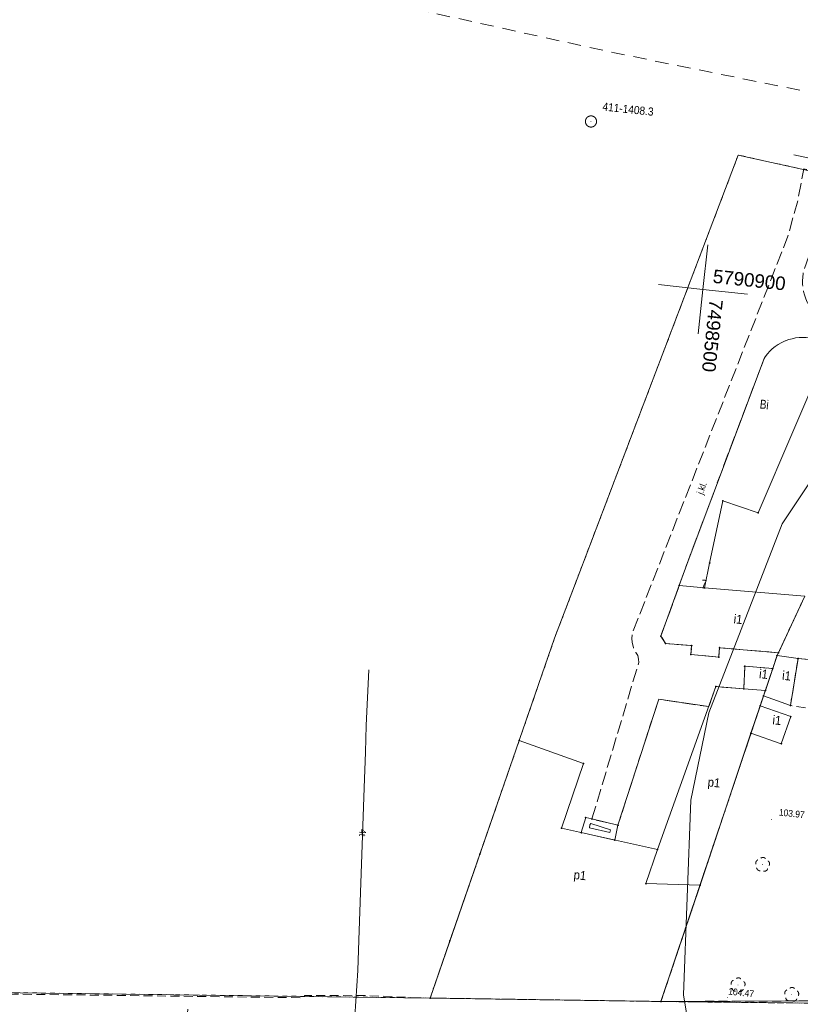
# Model space of a CAD drawing. Header units: millimetres. Extents: x -165388 to 921073, y -295343 to 494042.
# Tile 28 of 117: x 61838 to 149163, y 103976 to 214068. Entities that reach past the tile are written whole.
import ezdxf
from ezdxf.xclip import XClip

# ---------------------------------------------------------------- set-up
doc = ezdxf.new("R2010")
doc.units = ezdxf.units.MM
doc.header["$MEASUREMENT"] = 0
doc.header["$XCLIPFRAME"] = 0
for name, pattern in [('0.5_0.5', [1000, 500, -500]), ('1.5_0.5', [2000, 1500, -500]), ('1.5_1.0', [2500, 1500, -1000]), ('mz1.0_0.5', [1500, 1000, -500])]:
    doc.linetypes.add(name, pattern=pattern)
for name, color, linetype, lineweight in [('20231207_mdcp_Kolska_2-4_6_0_Nr_pióra__1', 7, 'Continuous', 13), ('bg-woz-oz.6640.12006.2023.pge-1_rzut_5_121-Punkt osnowy szczegółowej-Atr103_Nr_pióra__7', 7, 'Continuous', 18), ('bg-woz-oz.6640.12006.2023.pge-1_rzut_5_121-Punkt osnowy szczegółowej_Nr_pióra__7', 7, 'Continuous', 18), ('bg-woz-oz.6640.12006.2023.pge-1_rzut_5_211-numer działki ewidencyjnej_Nr_pióra__7', 7, 'Continuous', 18), ('bg-woz-oz.6640.12006.2023.pge-1_rzut_5_216-obręb ewidencyjny_Nr_pióra__7', 7, 'Continuous', 18), ('bg-woz-oz.6640.12006.2023.pge-1_rzut_5_219-działka ewidencyjna_Nr_pióra__7', 7, 'Continuous', 18), ('bg-woz-oz.6640.12006.2023.pge-1_rzut_5_312-budynek ewidencyjny_Nr_pióra__7', 7, 'Continuous', 18), ('bg-woz-oz.6640.12006.2023.pge-1_rzut_5_312-oznaczenie budynku ewidencyjnego-Atr117_Nr_pióra__7', 7, 'Continuous', 18), ('bg-woz-oz.6640.12006.2023.pge-1_rzut_5_354-Taras weranda_Nr_pióra__7', 7, 'Continuous', 18), ('bg-woz-oz.6640.12006.2023.pge-1_rzut_5__PKIG-01 RAMKA_Nr_pióra__7', 7, 'Continuous', 18), ('bg-woz-oz.6640.12006.2023.pge-1_rzut_5_chodnik (powierzchnia)_Nr_pióra__7', 7, 'Continuous', 18), ('bg-woz-oz.6640.12006.2023.pge-1_rzut_5_jezdnia (powierzchnia)-Atr17_Nr_pióra__7', 7, 'Continuous', 18), ('bg-woz-oz.6640.12006.2023.pge-1_rzut_5_jezdnia (powierzchnia)_Nr_pióra__7', 7, 'Continuous', 18), ('bg-woz-oz.6640.12006.2023.pge-1_rzut_5_krawężnik (linia)_Nr_pióra__7', 7, 'Continuous', 18), ('bg-woz-oz.6640.12006.2023.pge-1_rzut_5_ogrodzenie trwałe (linia)_Nr_pióra__7', 7, 'Continuous', 18), ('bg-woz-oz.6640.12006.2023.pge-1_rzut_5_przewód telekomunikacyjny (linia)-Atr1_Nr_pióra__30', 252, 'Continuous', 18), ('bg-woz-oz.6640.12006.2023.pge-1_rzut_5_przewód telekomunikacyjny (linia)_Nr_pióra__30', 252, 'Continuous', 18), ('bg-woz-oz.6640.12006.2023.pge-1_rzut_5_punkt wysokościowy sztuczny-Atr2_Nr_pióra__7', 7, 'Continuous', 18)]:
    doc.layers.add(name, color=color, linetype=linetype, lineweight=lineweight)
for name, color, linetype, lineweight, true_color in [('bg-woz-oz.6640.12006.2023.pge-1_rzut_5_0_Nr_pióra__5', 7, 'Continuous', 18, 0x1d1d1d), ('bg-woz-oz.6640.12006.2023.pge-1_rzut_5_210-oznaczenie konturu użytku gruntowego_Nr_pióra__3', 7, 'Continuous', 18, 0x959595), ('bg-woz-oz.6640.12006.2023.pge-1_rzut_5_218-kontur użytku gruntowego_Nr_pióra__3', 7, 'Continuous', 18, 0x959595), ('bg-woz-oz.6640.12006.2023.pge-1_rzut_5_drzewo liściaste (punkt)_Nr_pióra__94', 7, 'Continuous', 18, 0x4b4b4b), ('bg-woz-oz.6640.12006.2023.pge-1_rzut_5_przewód elektroenergetyczny (linia)_Nr_pióra__1', 7, 'Continuous', 18, 0x4c4c4c), ('bg-woz-oz.6640.12006.2023.pge-1_rzut_5_Zakres_Nr_pióra__3', 7, 'Continuous', 18, 0x959595)]:
    doc.layers.add(name, color=color, linetype=linetype, lineweight=lineweight, true_color=true_color)
for name, color, linetype in [('bg-woz-oz.6640.12006.2023.pge-1_rzut_5_121-Punkt osnowy szczegółowej', 7, 'Continuous'), ('bg-woz-oz.6640.12006.2023.pge-1_rzut_5_203-punkt graniczny', 7, 'Continuous'), ('bg-woz-oz.6640.12006.2023.pge-1_rzut_5_drzewo liściaste (punkt)', 7, 'Continuous'), ('bg-woz-oz.6640.12006.2023.pge-1_rzut_5_punkt wysokościowy sztuczny', 7, 'Continuous'), ('INW_GEO', 7, 'Continuous'), ('ZD_INNE', 7, 'Continuous')]:
    doc.layers.add(name, color=color, linetype=linetype)
doc.styles.add('GENERATED_STYLE_1', font='txt')
doc.linetypes.add('902-500', pattern='A,0,[1,A.01.1_PROJEKT_ZAGOSPODAROWANIA_DZIAŁKI1.Shx,S=59.52380952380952,R=0,X=0,Y=0],-7500,0', length=7500)
picture_1 = doc.add_image_def('image1.tif', size_in_pixel=(4961, 3508))

# ---------------------------------------------------------------- blocks, each defined once
blk = doc.blocks.new('Rysunek_2_5', base_point=(-8071116841.925635, -4961354754.727498))
at = {"layer": 'bg-woz-oz.6640.12006.2023.pge-1_rzut_5_121-Punkt osnowy szczegółowej', "linetype": 'Continuous', "lineweight": 0, "true_color": 0x000000}
blk.add_hatch(color=18, dxfattribs=at).paths.add_polyline_path([(125791.054061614, 202683.8905559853, 0.9999999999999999), (125701.5633536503, 202693.451570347, 0.9999999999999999)])
at = {"layer": 'bg-woz-oz.6640.12006.2023.pge-1_rzut_5_203-punkt graniczny', "linetype": 'Continuous', "lineweight": 0, "true_color": 0x000000}
for points in [[(142264.6949375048, 198922.5535150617, 0.9999999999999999), (142175.2042286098, 198932.1145294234, 0.9999999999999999)], [(124544.875042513, 152331.3420815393, 0.9999999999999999), (124455.384333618, 152340.903095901, 0.9999999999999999)], [(121720.4325608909, 144909.3932360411, 0.9999999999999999), (121630.9418519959, 144918.9542504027, 0.9999999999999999)], [(146603.609232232, 142954.906408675, 0.9999999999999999), (146514.1185233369, 142964.4674230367, 0.9999999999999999)], [(107796.9595016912, 104670.8309110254, 0.9999999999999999), (107707.4687918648, 104680.3919253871, 0.9999999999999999)], [(133622.1265047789, 104285.1507049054, 0.9999999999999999), (133532.6357958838, 104294.7117192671, 0.9999999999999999)]]:
    blk.add_hatch(color=18, dxfattribs=at).paths.add_polyline_path(points)
at = {"layer": 'bg-woz-oz.6640.12006.2023.pge-1_rzut_5_drzewo liściaste (punkt)', "linetype": 'Continuous', "lineweight": 0, "true_color": 0x4b4b4b}
for points in [[(144987.7940323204, 119594.3677537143, 0.9999999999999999), (144888.3599117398, 119604.9911025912, 0.9999999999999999)], [(142241.8762594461, 106129.8835230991, 0.9999999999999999), (142142.4421388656, 106140.5068729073, 0.9999999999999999)], [(148241.7904222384, 105056.4171597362, 0.9999999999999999), (148142.3563016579, 105067.040508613, 0.9999999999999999)]]:
    blk.add_hatch(color=251, dxfattribs=at).paths.add_polyline_path(points)
at = {"layer": 'bg-woz-oz.6640.12006.2023.pge-1_rzut_5_punkt wysokościowy sztuczny', "linetype": 'Continuous', "lineweight": 0, "true_color": 0x000000}
for points in [[(145982.0101037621, 124617.1716917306, 0.9999999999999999), (145892.5193948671, 124626.7327070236, 0.9999999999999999)], [(141071.1450185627, 104726.3118783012, 0.9999999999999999), (140981.6543096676, 104735.8728926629, 0.9999999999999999)]]:
    blk.add_hatch(color=18, dxfattribs=at).paths.add_polyline_path(points)
at = {"layer": 'bg-woz-oz.6640.12006.2023.pge-1_rzut_5_0_Nr_pióra__5', "linetype": 'Continuous'}
for centre in [(140503.6309519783, 160270.9160521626), (144452.8648676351, 158923.7518170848), (139016.747652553, 153319.5364726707), (135619.4563573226, 150796.1633624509), (138457.5781496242, 150533.1715531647), (133568.2637430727, 145152.1303309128), (134072.0629328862, 144313.8664243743), (136916.5157685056, 143074.6779562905), (137003.9247730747, 144081.0872493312), (140126.836114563, 143848.0105344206), (146714.3042106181, 143285.0149078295), (140035.1777700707, 142801.8275918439), (146558.8638782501, 142959.6869163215), (148908.0162039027, 142638.3096501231), (142942.7756229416, 141777.1448493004), (146072.4433716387, 141513.1755638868), (139723.3185535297, 139506.3088424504), (142844.1052241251, 139253.3453032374), (145257.8473007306, 139065.8641327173), (145053.8371000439, 138474.1886826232), (144683.0832790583, 137357.2546634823), (148065.5008116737, 137388.1031954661), (148092.8658721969, 136138.1227346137), (143640.3408432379, 134280.6188035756), (117706.5181359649, 133461.0214754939), (147035.5482874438, 133113.328604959), (124915.3211293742, 130900.7169231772), (125154.0027661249, 124851.1275919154), (125851.4863476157, 124696.1545143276), (122442.3826159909, 123662.4660901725), (128764.3110165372, 124002.7913767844), (124663.035380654, 123173.7930914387), (128395.8515813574, 122342.5390934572), (133180.9271937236, 121288.2377235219), (113302.0054930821, 120757.0390915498), (131898.3527086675, 117472.8999016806), (137943.0976212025, 117289.7088900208), (109963.6915130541, 111066.8450901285), (107752.2141477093, 104675.6114186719), (133577.381150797, 104289.9312116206)]:
    blk.add_circle(centre, 45, dxfattribs=at)
at = {"layer": 'bg-woz-oz.6640.12006.2023.pge-1_rzut_5_121-Punkt osnowy szczegółowej_Nr_pióra__7', "linetype": 'Continuous'}
blk.add_circle((125746.3087076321, 202688.6710627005), 625, dxfattribs=at)
at = {"layer": 'bg-woz-oz.6640.12006.2023.pge-1_rzut_5_216-obręb ewidencyjny_Nr_pióra__7', "linetype": '1.5_1.0', "flags": 128}
blk.add_lwpolyline([(-165387.8878252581, 18031.94059059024), (-76197.38563615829, 25428.77905536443), (-70556.2409972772, 25892.12251454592), (-65858.74732490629, 17334.66651290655), (-32575.62591973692, -48795.33144179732), (-33434.92813501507, -58438.61406203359), (-34506.61248154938, -70352.18164883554), (-34884.88857913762, -73610.43381784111), (-34847.41146117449, -77777.99851074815), (-34351.29349306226, -149758.0225933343), (-33863.54637797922, -221063.339385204), (49110.58203876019, -210759.6646426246), (56097.97361306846, -261046.5223584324), (58810.17918419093, -280655.6131327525), (68525.01957118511, -283292.5765886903), (99614.28502108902, -291733.0607995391), (106152.5870971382, -295297.8196907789), (148135.3605072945, -233498.0847649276), (178386.0999243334, -164973.9629924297), (213466.6769439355, -61032.51256980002), (241423.674095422, 5413.522001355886), (261484.4032842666, 53112.3180501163), (312040.7621143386, 173321.7793321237), (283312.7159988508, 179106.3939575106), (128376.4298250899, 210362.689755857), (-61136.87913212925, 251960.7453299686), (-75011.46761514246, 249832.6488938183), (-79204.82803229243, 244658.8467704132), (-83859.66502968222, 238930.9333190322), (-91094.01775896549, 216683.5707640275), (-93826.92435290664, 221320.1343137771), (-108163.2622340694, 179476.3484410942), (-111617.6671888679, 170864.5898280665), (-131164.3164902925, 116493.4237450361), (-141165.8304715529, 87642.65914447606), (-161180.6289767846, 30113.35495300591)], close=True, dxfattribs=at)
at = {"layer": 'bg-woz-oz.6640.12006.2023.pge-1_rzut_5_218-kontur użytku gruntowego_Nr_pióra__3', "linetype": '0.5_0.5', "flags": 128}
for points in [[(142219.949583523, 198927.3340227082), (124500.1296875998, 152336.1225891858)], [(166430.4995937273, 193595.189223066), (142219.949583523, 198927.3340227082)], [(124500.1296875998, 152336.1225891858), (121675.6872069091, 144914.1737427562)], [(149662.6564087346, 149607.5792070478), (146558.8638782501, 142959.6869163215)], [(146558.8638782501, 142959.6869163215), (149662.6564087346, 149607.5792070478)], [(121675.6872069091, 144914.1737427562), (107752.2141477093, 104675.6114186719)], [(146558.8638782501, 142959.6869163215), (133577.381150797, 104289.9312116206)], [(133577.381150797, 104289.9312116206), (146558.8638782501, 142959.6869163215)], [(107752.2141477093, 104675.6114186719), (-18399.47831537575, 106296.3177179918)], [(107752.2141477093, 104675.6114186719), (133577.381150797, 104289.9312116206)], [(133577.381150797, 104289.9312116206), (107752.2141477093, 104675.6114186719)], [(133577.381150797, 104289.9312116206), (158328.6596462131, 104018.983178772)], [(158328.6596462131, 104018.983178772), (133577.381150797, 104289.9312116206)]]:
    blk.add_lwpolyline(points, dxfattribs=at)
at = {"layer": 'bg-woz-oz.6640.12006.2023.pge-1_rzut_5_219-działka ewidencyjna_Nr_pióra__7', "linetype": 'Continuous', "flags": 128}
for points in [[(124500.1296875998, 152336.1225891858), (142219.949583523, 198927.3340227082)], [(142219.949583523, 198927.3340227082), (166430.4995937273, 193595.189223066)], [(121675.6872069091, 144914.1737427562), (124500.1296875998, 152336.1225891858)], [(146558.8638782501, 142959.6869163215), (149662.6564087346, 149607.5792070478)], [(107752.2141477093, 104675.6114186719), (121675.6872069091, 144914.1737427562)], [(133577.381150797, 104289.9312116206), (146558.8638782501, 142959.6869163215)], [(107752.2141477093, 104675.6114186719), (-18399.47831537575, 106296.3177179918)], [(133577.381150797, 104289.9312116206), (107752.2141477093, 104675.6114186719)], [(133577.381150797, 104289.9312116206), (158328.6596462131, 104018.983178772)]]:
    blk.add_lwpolyline(points, dxfattribs=at)
at = {"layer": 'bg-woz-oz.6640.12006.2023.pge-1_rzut_5_312-budynek ewidencyjny_Nr_pióra__7', "linetype": 'Continuous', "flags": 128}
for points in [[(144452.8648676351, 158923.7518170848), (152428.000189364, 177561.9952054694)], [(139016.747652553, 153319.5364726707), (140503.6309519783, 160270.9160521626)], [(140503.6309519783, 160270.9160521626), (144452.8648676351, 158923.7518170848)], [(138457.5781496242, 150533.1715531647), (139016.747652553, 153319.5364726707)], [(133568.2637430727, 145152.1303309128), (135619.4563573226, 150796.1633624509)], [(135619.4563573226, 150796.1633624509), (138457.5781496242, 150533.1715531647)], [(138457.5781496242, 150533.1715531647), (149662.6564087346, 149607.5792070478)], [(149662.6564087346, 149607.5792070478), (138457.5781496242, 150533.1715531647)], [(149662.6564087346, 149607.5792070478), (146714.3042106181, 143285.0149078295)], [(146714.3042106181, 143285.0149078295), (149662.6564087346, 149607.5792070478)], [(134072.0629328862, 144313.8664243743), (133568.2637430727, 145152.1303309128)], [(137003.9247730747, 144081.0872493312), (134072.0629328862, 144313.8664243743)], [(136916.5157685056, 143074.6779562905), (137003.9247730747, 144081.0872493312)], [(140126.836114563, 143848.0105344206), (140035.1777700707, 142801.8275918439)], [(146714.3042106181, 143285.0149078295), (140126.836114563, 143848.0105344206)], [(146558.8638782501, 142959.6869163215), (146714.3042106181, 143285.0149078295)], [(140035.1777700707, 142801.8275918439), (136916.5157685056, 143074.6779562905)], [(146072.4433716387, 141513.1755638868), (146558.8638782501, 142959.6869163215)], [(146558.8638782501, 142959.6869163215), (148908.0162039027, 142638.3096501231)], [(148908.0162039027, 142638.3096501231), (146558.8638782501, 142959.6869163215)], [(148908.0162039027, 142638.3096501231), (148065.5008116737, 137388.1031954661)], [(162133.4342537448, 141325.900635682), (148908.0162039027, 142638.3096501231)], [(142844.1052241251, 139253.3453032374), (142942.7756229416, 141777.1448493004)], [(142942.7756229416, 141777.1448493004), (146072.4433716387, 141513.1755638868)], [(146072.4433716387, 141513.1755638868), (145257.8473007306, 139065.8641327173)], [(145257.8473007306, 139065.8641327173), (146072.4433716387, 141513.1755638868)], [(133180.9271937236, 121288.2377235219), (139723.3185535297, 139506.3088424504)], [(139723.3185535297, 139506.3088424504), (142844.1052241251, 139253.3453032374)], [(142844.1052241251, 139253.3453032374), (145257.8473007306, 139065.8641327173)], [(145257.8473007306, 139065.8641327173), (142844.1052241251, 139253.3453032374)], [(145257.8473007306, 139065.8641327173), (145053.8371000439, 138474.1886826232)], [(145053.8371000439, 138474.1886826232), (145257.8473007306, 139065.8641327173)], [(145053.8371000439, 138474.1886826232), (144683.0832790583, 137357.2546634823)], [(148065.5008116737, 137388.1031954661), (145053.8371000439, 138474.1886826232)], [(144683.0832790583, 137357.2546634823), (143640.3408432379, 134280.6188035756)], [(143640.3408432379, 134280.6188035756), (144683.0832790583, 137357.2546634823)], [(144683.0832790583, 137357.2546634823), (148092.8658721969, 136138.1227346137)], [(148092.8658721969, 136138.1227346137), (147035.5482874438, 133113.328604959)], [(113302.0054930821, 120757.0390915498), (117706.5181359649, 133461.0214754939)], [(117706.5181359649, 133461.0214754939), (124915.3211293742, 130900.7169231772)], [(143640.3408432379, 134280.6188035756), (137943.0976212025, 117289.7088900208)], [(147035.5482874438, 133113.328604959), (143640.3408432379, 134280.6188035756)], [(124915.3211293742, 130900.7169231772), (122442.3826159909, 123662.4660901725)], [(122442.3826159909, 123662.4660901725), (133180.9271937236, 121288.2377235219)], [(133180.9271937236, 121288.2377235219), (131898.3527086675, 117472.8999016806)], [(131898.3527086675, 117472.8999016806), (133180.9271937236, 121288.2377235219)], [(109963.6915130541, 111066.8450901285), (113302.0054930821, 120757.0390915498)], [(131898.3527086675, 117472.8999016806), (137943.0976212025, 117289.7088900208)], [(137943.0976212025, 117289.7088900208), (131898.3527086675, 117472.8999016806)], [(137943.0976212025, 117289.7088900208), (133577.381150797, 104289.9312116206)], [(107752.2141477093, 104675.6114186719), (109963.6915130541, 111066.8450901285)], [(133577.381150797, 104289.9312116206), (107752.2141477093, 104675.6114186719)]]:
    blk.add_lwpolyline(points, dxfattribs=at)
at = {"layer": 'bg-woz-oz.6640.12006.2023.pge-1_rzut_5_354-Taras weranda_Nr_pióra__7', "linetype": 'Continuous', "flags": 128}
for points in [[(124663.035380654, 123173.7930914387), (125154.0027661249, 124851.1275919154), (125851.4863476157, 124696.1545143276), (128764.3110165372, 124002.7913767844), (128395.8515813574, 122342.5390934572)], [(125585.5051884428, 123718.6471149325), (125631.1878086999, 124043.046798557), (125739.5781138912, 124208.7849956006), (127929.0313059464, 123479.933315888), (127858.874685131, 123186.3006940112)]]:
    blk.add_lwpolyline(points, close=True, dxfattribs=at)
at = {"layer": 'bg-woz-oz.6640.12006.2023.pge-1_rzut_5__PKIG-01 RAMKA_Nr_pióra__7', "linetype": 'Continuous'}
for q in [(138803.6178974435, 188883.4265256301), (133300.744369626, 184442.8879385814), (137741.2829566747, 178940.0144116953), (143244.1564835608, 183380.552998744)]:
    blk.add_line((138272.4504265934, 183911.7204686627), q, dxfattribs=at)
at = {"layer": 'bg-woz-oz.6640.12006.2023.pge-1_rzut_5_chodnik (powierzchnia)_Nr_pióra__7', "linetype": 'mz1.0_0.5', "flags": 128}
for points in [[(148908.0162039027, 142638.3096501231), (148065.5008116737, 137388.1031954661), (154245.0763303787, 136396.0112584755), (154958.9224448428, 142042.1270662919)], [(89493.34249831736, 95774.94817879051), (90096.7884901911, 95398.71296752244), (90205.9565614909, 101974.3256643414), (95168.99422276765, 101926.8159847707), (98495.7879409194, 101531.1601310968), (150689.0578148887, 100852.6471480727), (150701.8498722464, 104361.1420337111), (133577.381150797, 104289.9312116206), (107752.2141477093, 104675.6114186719), (106609.1041509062, 104707.2268929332), (100170.8720941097, 104972.6849505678), (99100.9353864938, 104936.1412711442), (93703.95699422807, 104969.6708805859), (93605.67006561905, 104708.6350983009), (69572.05951493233, 105013.5348848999), (25584.73952673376, 105499.2099106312), (22599.97361991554, 105707.4705250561), (10444.15177404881, 105829.516584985), (-9177.175723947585, 106015.0084206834), (-17474.35859125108, 106106.9675246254), (-21123.20843990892, 106406.2914038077), (-39548.1394790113, 106494.1332833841), (-39576.52712892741, 101710.0770408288), (-37109.1580837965, 102683.4680186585), (-22488.51722665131, 102569.6220258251), (-22503.73256765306, 96496.87400832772), (-22362.40012850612, 96501.88814196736), (-21870.32851576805, 96871.70637957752), (-21819.16457507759, 101492.4186896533), (-19335.52107494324, 101488.5506732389), (-19345.84903065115, 96873.53243585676), (-18949.76996071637, 96438.9966269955), (-17790.34254234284, 96465.97929019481), (-17384.57463495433, 96875.18877722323), (-17380.6206882, 101430.5465426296), (-9901.984619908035, 101395.8686674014), (-9895.612756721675, 96748.89552406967), (-9462.267105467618, 96380.77659346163), (-9231.443956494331, 96376.22971460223), (-9225.109693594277, 102459.9834792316), (-1310.025827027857, 102368.6194559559), (6786.164127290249, 102278.0202273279), (10144.44549567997, 102271.2197806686), (10088.39417248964, 96192.77768954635), (10280.50600830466, 96202.42356322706), (10752.69079674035, 96574.3664689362), (10759.87471267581, 102195.4116020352), (23258.02191067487, 102077.019803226), (23244.08158659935, 96486.86724063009), (23620.27383316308, 96054.45610079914), (23861.04039475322, 96048.84688649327), (23897.20489364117, 102129.4136475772), (25123.04919026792, 102119.1297294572), (25097.89043758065, 96047.444046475), (25298.88334963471, 96046.08417209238), (25738.73083479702, 96491.88030231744), (25780.37672583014, 102058.9590361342), (41876.50951836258, 101918.214163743), (45792.30190254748, 101952.419416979), (45707.48267695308, 95887.10774295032), (45950.37390757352, 95901.38535294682), (46355.0794813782, 96300.65142922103), (46427.61794198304, 101874.4865683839), (66431.0444407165, 101688.3996538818), (66641.81104954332, 102249.1825316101), (69560.84001343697, 102178.6849545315), (89562.52423953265, 101882.1581704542)]]:
    blk.add_lwpolyline(points, close=True, dxfattribs=at)
at = {"layer": 'bg-woz-oz.6640.12006.2023.pge-1_rzut_5_drzewo liściaste (punkt)_Nr_pióra__94', "linetype": 'Continuous'}
for centre, start, end in [((144573.4002655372, 119763.3464653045), 115.2097619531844, 196.4497618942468), ((144980.5703694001, 119997.4159132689), 43.1737619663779, 124.6297618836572), ((145329.0995853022, 119682.6090104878), 331.3537619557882, 52.59376189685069), ((144669.9871346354, 119302.4777462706), 187.1227619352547, 268.7727619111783), ((145137.3275052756, 119252.5480045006), 259.0307619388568, 340.6807619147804), ((142234.6525965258, 106532.9316826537), 43.1737619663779, 124.6297618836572), ((141827.482492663, 106298.8622365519), 115.2097619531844, 196.4497618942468), ((141924.0693626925, 105837.993517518), 187.1227619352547, 268.7727619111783), ((142583.1818124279, 106218.1247808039), 331.3537619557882, 52.59376189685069), ((148234.5667593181, 105459.4653192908), 43.1737619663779, 124.6297618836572), ((142391.4097324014, 105788.0637748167), 259.0307619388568, 340.6807619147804), ((147827.3966554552, 105225.3958713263), 115.2097619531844, 196.4497618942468), ((147923.9835254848, 104764.5271522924), 187.1227619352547, 268.7727619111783), ((148583.0959761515, 105144.6584165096), 331.3537619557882, 52.59376189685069), ((148391.3238951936, 104714.5974105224), 259.0307619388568, 340.6807619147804)]:
    blk.add_arc(centre, 400, start, end, dxfattribs=at)
at = {"layer": 'bg-woz-oz.6640.12006.2023.pge-1_rzut_5_jezdnia (powierzchnia)_Nr_pióra__7', "linetype": '1.5_0.5', "flags": 128}
blk.add_lwpolyline([(148634.0787829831, 178480.2328450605), (149031.4328698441, 178528.2924911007), (149434.4810293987, 178535.516154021), (149835.4045189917, 178522.8529926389), (150232.0786686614, 178470.4161835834), (150626.6281483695, 178398.0925492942), (151006.9848755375, 178287.0576009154), (151384.15459916, 178146.1924174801), (151748.1939056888, 177976.5593325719), (152100.1651296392, 177788.1017578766), (152428.000189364, 177561.9952054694), (160189.4697798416, 174620.8237046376), (161367.9354414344, 177461.7071384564), (150830.3418830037, 181152.0353071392), (150562.8472324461, 181472.2643066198), (150326.2451533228, 181799.2497133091), (150121.5979801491, 182142.934939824), (149927.95655597, 182495.501242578), (149776.2134475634, 182863.7050306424), (149631.9066863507, 183301.5127032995), (149532.0053091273, 183684.2916402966), (149464.0588378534, 184083.7703980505), (149425.9426034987, 184480.0621494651), (149408.7755279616, 184884.1726444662), (149430.3197674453, 185274.0903869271), (149482.7565774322, 185670.7645365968), (149565.0236234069, 186064.2516799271), (151851.7989469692, 192407.2130247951), (152898.4512910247, 196650.0327084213), (149549.1788228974, 197400.081996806), (148909.9518014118, 193958.5142116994), (147778.7380265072, 189865.5256470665), (130405.8762928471, 145580.5058851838), (130354.1194209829, 145284.3281924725), (130331.512846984, 144884.4670373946), (130358.6233342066, 144479.2942088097), (130387.0936958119, 144275.1142922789), (130485.9327366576, 143882.3919417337), (130627.7324324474, 143515.2504891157), (130777.6484098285, 143318.2093771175), (130971.2898349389, 142965.6430734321), (131071.1912121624, 142582.8641355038), (131091.5452921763, 142208.5838783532), (125851.4863476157, 124696.1545143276), (128764.3110165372, 124002.7913767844), (133327.4939628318, 138097.7891199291), (138920.0257686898, 137258.9279888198), (139723.3185535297, 139506.3088424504), (142844.1052241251, 139253.3453032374), (142942.7756229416, 141777.1448493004), (146072.4433716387, 141513.1755638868), (146558.8638782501, 142959.6869163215), (146714.3042106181, 143285.0149078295), (140126.836114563, 143848.0105344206), (140035.1777700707, 142801.8275918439), (136916.5157685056, 143074.6779562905), (137003.9247730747, 144081.0872493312), (134072.0629328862, 144313.8664243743), (133568.2637430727, 145152.1303309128), (135619.4563573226, 150796.1633624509), (136609.3795867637, 153566.678116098), (145112.0700100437, 176201.4932362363), (145231.6884938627, 176379.7947177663), (145476.6195369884, 176695.5616958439), (145739.3127335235, 176989.3171805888), (146030.7738324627, 177269.9422463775), (146338.9347493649, 177518.6124080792), (146674.8012332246, 177744.2087391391), (147017.4241252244, 177938.912499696), (147378.8715051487, 178121.5481786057), (147860.7021663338, 178301.3792503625), (148243.4811042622, 178401.2806266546)], close=True, dxfattribs=at)
at = {"layer": 'bg-woz-oz.6640.12006.2023.pge-1_rzut_5_krawężnik (linia)_Nr_pióra__7', "linetype": 'Continuous', "flags": 128}
blk.add_lwpolyline([(149434.4810293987, 178535.516154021), (149031.4328698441, 178528.2924911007), (148634.0787829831, 178480.2328450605), (148243.4811042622, 178401.2806266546), (147860.7021663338, 178301.3792503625), (147378.8715051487, 178121.5481786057), (147017.4241252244, 177938.912499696), (146674.8012332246, 177744.2087391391), (146338.9347493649, 177518.6124080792), (146030.7738324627, 177269.9422463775), (145739.3127335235, 176989.3171805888), (145476.6195369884, 176695.5616958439), (145231.6884938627, 176379.7947177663), (145112.0700100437, 176201.4932362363), (136609.3795867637, 153566.678116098), (135619.4563573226, 150796.1633624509), (133568.2637430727, 145152.1303309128), (134072.0629328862, 144313.8664243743), (137003.9247730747, 144081.0872493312), (136916.5157685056, 143074.6779562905), (140035.1777700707, 142801.8275918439), (140126.836114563, 143848.0105344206), (146714.3042106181, 143285.0149078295), (146558.8638782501, 142959.6869163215), (146072.4433716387, 141513.1755638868), (142942.7756229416, 141777.1448493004), (142844.1052241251, 139253.3453032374), (139723.3185535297, 139506.3088424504), (138920.0257686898, 137258.9279888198), (133327.4939628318, 138097.7891199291), (128764.3110165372, 124002.7913767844)], dxfattribs=at)
at = {"layer": 'bg-woz-oz.6640.12006.2023.pge-1_rzut_5_ogrodzenie trwałe (linia)_Nr_pióra__7', "linetype": '902-500', "flags": 128}
blk.add_lwpolyline([(133577.381150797, 104289.9312116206), (150701.8498722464, 104361.1420337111)], dxfattribs=at)
at = {"layer": 'bg-woz-oz.6640.12006.2023.pge-1_rzut_5_przewód elektroenergetyczny (linia)_Nr_pióra__1', "linetype": 'Continuous', "flags": 128}
blk.add_lwpolyline([(148429.3983038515, 198967.9122129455), (156754.7958837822, 197163.2640166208)], dxfattribs=at)
at = {"layer": 'bg-woz-oz.6640.12006.2023.pge-1_rzut_5_przewód telekomunikacyjny (linia)_Nr_pióra__30', "linetype": 'Continuous', "flags": 128}
blk.add_lwpolyline([(206188.0014594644, 97980.54784722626), (197740.2226785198, 98169.05160620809), (175309.5412896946, 98604.40483596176), (161005.6448867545, 98764.86574299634), (156860.5578709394, 96019.67838499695), (149023.5765678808, 96183.15336108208), (146450.4423597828, 96196.5823918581), (128844.4405151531, 96136.58999744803), (113579.9849377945, 96248.82154352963), (101963.9119533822, 96433.88479668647), (100061.7029508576, 96043.75544656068), (99272.90152944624, 96379.45221364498), (99033.32512825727, 97149.25942756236), (99088.82219251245, 99174.82603434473), (99675.35997647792, 107771.1609182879), (99794.72495894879, 111147.5868383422), (100376.5923334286, 128172.1112187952), (100511.0426889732, 132160.3969531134), (100609.9257692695, 135156.8485442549), (100902.7918539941, 141380.9572719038)], dxfattribs=at)
at = {"layer": 'bg-woz-oz.6640.12006.2023.pge-1_rzut_5_Zakres_Nr_pióra__3', "linetype": 'Continuous', "flags": 128}
blk.add_lwpolyline([(154415.0638710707, 168580.0757035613), (147128.2796980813, 157702.6230413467), (138916.3285428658, 136565.3962083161), (136897.9813074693, 126804.577880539), (136099.863788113, 105026.1250324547), (138033.4272524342, 93284.27116200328), (144370.5634819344, 83224.126807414), (154121.8186486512, 76409.65524688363)], dxfattribs=at)
at = {"layer": 'bg-woz-oz.6640.12006.2023.pge-1_rzut_5_121-Punkt osnowy szczegółowej-Atr103_Nr_pióra__7', "linetype": 'Continuous', "insert": (126999.0605752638, 203911.9060245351), "char_height": 900, "attachment_point": 7, "rotation": 353.9017619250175, "style": 'GENERATED_STYLE_1'}
blk.add_mtext('\\A1;{\\W0.900000x;\\fArial|b0|i0|c238|p38;411-1408.3}', dxfattribs=at)
at = {"layer": 'bg-woz-oz.6640.12006.2023.pge-1_rzut_5_210-oznaczenie konturu użytku gruntowego_Nr_pióra__3', "linetype": 'Continuous', "insert": (144593.285032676, 170606.9726070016), "char_height": 1000, "attachment_point": 7, "rotation": 353.9017619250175, "style": 'GENERATED_STYLE_1'}
blk.add_mtext('\\A1;{\\W0.790000x;\\fArial|b0|i0|c238|p38;Bi}', dxfattribs=at)
at = {"layer": 'bg-woz-oz.6640.12006.2023.pge-1_rzut_5_211-numer działki ewidencyjnej_Nr_pióra__7', "linetype": 'Continuous', "insert": (138032.3876143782, 150480.0657519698), "char_height": 1000, "attachment_point": 7, "rotation": 353.9017619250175, "style": 'GENERATED_STYLE_1'}
blk.add_mtext('\\A1;{\\W0.790000x;\\fArial|b0|i0|c238|p38;7}', dxfattribs=at)
at = {"layer": 'bg-woz-oz.6640.12006.2023.pge-1_rzut_5_312-oznaczenie budynku ewidencyjnego-Atr117_Nr_pióra__7', "linetype": 'Continuous', "char_height": 1000, "attachment_point": 7, "rotation": 353.9017619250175, "style": 'GENERATED_STYLE_1'}
for s, insert in [('\\A1;{\\W0.900000x;\\fArial|b0|i0|c238|p38;i1}', (141665.6286745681, 146592.0926427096)), ('\\A1;{\\W0.900000x;\\fArial|b0|i0|c238|p38;i1}', (144509.7818254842, 140455.2210570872)), ('\\A1;{\\W0.900000x;\\fArial|b0|i0|c238|p38;i1}', (147084.7431646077, 140270.6293511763)), ('\\A1;{\\W0.900000x;\\fArial|b0|i0|c238|p38;i1}', (146010.2574323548, 135296.6289083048)), ('\\A1;{\\W0.900000x;\\fArial|b0|i0|c238|p38;p1}', (138732.7930717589, 128056.5406739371)), ('\\A1;{\\W0.900000x;\\fArial|b0|i0|c238|p38;p1}', (123736.7623640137, 117690.9648099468))]:
    blk.add_mtext(s, dxfattribs=dict(at, insert=insert))
at = {"layer": 'bg-woz-oz.6640.12006.2023.pge-1_rzut_5__PKIG-01 RAMKA_Nr_pióra__7', "linetype": 'Continuous', "char_height": 1500, "attachment_point": 7, "style": 'GENERATED_STYLE_1'}
for s, insert, rotation in [('\\A1;{\\fArial|b0|i0|c238|p38;5790900}', (139319.809362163, 184637.9174070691), 353.9017619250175), ('\\A1;{\\fArial|b0|i0|c238|p38;7498500}', (138998.6473658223, 182864.361532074), 263.9017619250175)]:
    blk.add_mtext(s, dxfattribs=dict(at, insert=insert, rotation=rotation))
at = {"layer": 'bg-woz-oz.6640.12006.2023.pge-1_rzut_5_jezdnia (powierzchnia)-Atr17_Nr_pióra__7', "linetype": 'Continuous', "insert": (137998.656187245, 160996.7630809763), "char_height": 750, "attachment_point": 4, "rotation": 69.41576198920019, "style": 'GENERATED_STYLE_1'}
blk.add_mtext('\\A1;{\\W0.900000x;\\fArial|b0|i0|c238|p38;j.kl.}', dxfattribs=at)
at = {"layer": 'bg-woz-oz.6640.12006.2023.pge-1_rzut_5_przewód telekomunikacyjny (linia)-Atr1_Nr_pióra__30', "linetype": 'Continuous', "insert": (100244.7886868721, 123555.9175435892), "char_height": 750, "attachment_point": 4, "rotation": 264.8647619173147, "style": 'GENERATED_STYLE_1'}
blk.add_mtext('\\A1;{\\W0.900000x;\\fArial|b0|i0|c238|p38;4t}', dxfattribs=at)
at = {"layer": 'bg-woz-oz.6640.12006.2023.pge-1_rzut_5_punkt wysokościowy sztuczny-Atr2_Nr_pióra__7', "linetype": 'Continuous', "char_height": 750, "attachment_point": 7, "rotation": 353.9017619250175, "style": 'GENERATED_STYLE_1'}
for s, insert in [('\\A1;{\\W0.900000x;\\fArial|b0|i0|c238|p38;103.97}', (146733.4079922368, 125081.1378414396)), ('\\A1;{\\W0.900000x;\\fArial|b0|i0|c238|p38;104.47}', (141074.4194244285, 105059.5281981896))]:
    blk.add_mtext(s, dxfattribs=dict(at, insert=insert))
blk = doc.blocks.new('Rysunek_3_6', base_point=(188221.5929863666, 121798.6003440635))
at = {"layer": '20231207_mdcp_Kolska_2-4_6_0_Nr_pióra__1'}
image = blk.add_image(picture_1, insert=(75928.03021990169, 59123.25048484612), size_in_units=(209999.7916666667, 148500.0416666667), rotation=-6.098238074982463, dxfattribs=at)
image.set_boundary_path([(-0.5, -0.5), (4960.5, 3507.5)])

msp = doc.modelspace()

# ---------------------------------------------------------------- block references
at = {"layer": 'INW_GEO', "color": 151, "linetype": 'Continuous', "lineweight": 13, "true_color": 0x80c2ff}
ref = msp.add_blockref('Rysunek_2_5', (-8071116841.925635, -4961354754.727498), dxfattribs=at)
XClip(ref).set_block_clipping_path([(-195425.9394250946, -263123.0086484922), (606609.6817159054, -348810.9449165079), (694192.2923495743, 470958.7517303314), (-107843.3287914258, 556646.6879983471)])
at = {"layer": 'ZD_INNE', "color": 151, "linetype": 'Continuous', "lineweight": 13, "true_color": 0x80c2ff}
ref = msp.add_blockref('Rysunek_3_6', (188221.5929863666, 121798.6003440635), dxfattribs=at)
XClip(ref).set_block_clipping_path([(75928.03021990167, 59123.2504848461), (284739.4774660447, 36814.2388748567), (300515.1557528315, 184473.9502032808), (91703.70850668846, 206782.9618132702)])

doc.saveas('drawing.dxf')
